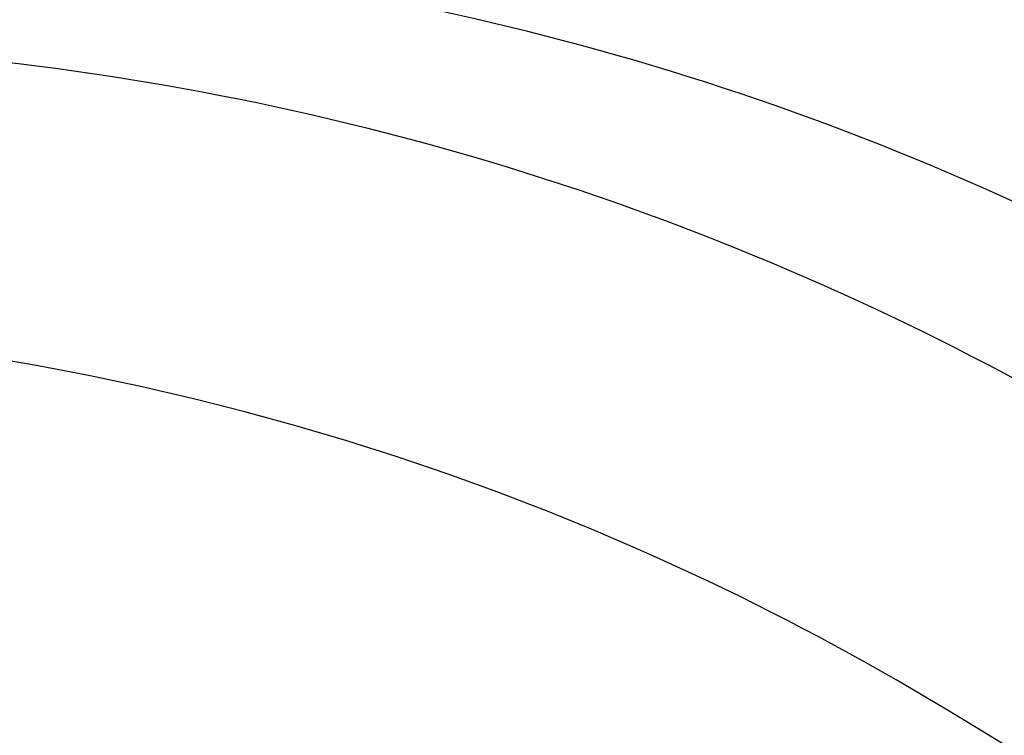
# Model space of a CAD drawing. Extents: x -19547 to -11561, y 2096 to 5601.
# Tile 17 of 168: x -19148 to -19119, y 3349 to 3369. Entities that reach past the tile are written whole.
import ezdxf

# ---------------------------------------------------------------- set-up
doc = ezdxf.new("R2010")
doc.units = 0
doc.header["$MEASUREMENT"] = 0
doc.layers.add('TANK', color=2, linetype='CONTINUOUS')

msp = doc.modelspace()

# ---------------------------------------------------------------- linework, layer by layer
at = {"layer": 'TANK', "elevation": 0}
for points in [[(-19015.234, 3223.545, 0.049983), (-19013.866, 3238.879, 0.071312), (-19019.179, 3273.265, 0.017305), (-19023.376, 3285.507, 0.040291), (-19036.341, 3312.663, 0.057637), (-19062.043, 3347.104, 0.071312), (-19089.269, 3368.769, 0.106395), (-19120.127, 3378.919, 0.159299), (-19141.638, 3374.317), (-19147.064, 3371.184)], [(-19032.942, 3213.325, 0.03226), (-19032.382, 3223.767, 0.071312), (-19037.965, 3259.902, 0.019282), (-19042.935, 3274.215, 0.038312), (-19055.999, 3301.303, 0.044515), (-19076.102, 3329.851, 0.013151), (-19082.995, 3337.554, 0.071312), (-19111.605, 3360.321, 0.106395), (-19144.032, 3370.987, 0.149431), (-19165.394, 3366.859), (-19172.567, 3362.643), (-19174.178, 3355.53)], [(-19172.567, 3362.643, -0.16913), (-19148.732, 3368.206, -0.106395), (-19116.306, 3357.54, -0.071312), (-19087.696, 3334.773, -0.016688), (-19079.057, 3324.908, -0.040957), (-19060.7, 3298.522, -0.038238), (-19047.657, 3271.489, -0.019356), (-19042.665, 3257.121, -0.071312), (-19037.082, 3220.987, -0.032043), (-19037.634, 3210.615, -0.032043)], [(-19047.775, 3204.758, 0.049983), (-19046.407, 3220.092, 0.071312), (-19051.72, 3254.478, 0.017305), (-19055.917, 3266.72, 0.040291), (-19068.882, 3293.876, 0.057637), (-19094.584, 3328.316, 0.071312), (-19121.81, 3349.982, 0.106395), (-19152.668, 3360.132, 0.159299), (-19174.178, 3355.53), (-19179.605, 3352.397)], [(-19065.483, 3194.538, 0.03226), (-19064.923, 3204.98, 0.071312), (-19070.506, 3241.114, 0.019282), (-19075.476, 3255.428, 0.038312), (-19088.54, 3282.515, 0.044515), (-19108.643, 3311.064, 0.013151), (-19115.536, 3318.766, 0.071312), (-19144.146, 3341.533, 0.106395), (-19176.573, 3352.199, 0.149431), (-19197.935, 3348.071), (-19205.108, 3343.856), (-19206.719, 3336.742)], [(-19065.483, 3194.538, 0.03226), (-19064.923, 3204.98, 0.071312), (-19070.506, 3241.114, 0.019282), (-19075.476, 3255.428, 0.038312), (-19088.54, 3282.515, 0.044515), (-19108.643, 3311.064, 0.013151), (-19115.536, 3318.766, 0.071312), (-19144.146, 3341.533, 0.106395), (-19176.573, 3352.199, 0.149431), (-19197.935, 3348.071), (-19205.108, 3343.856), (-19206.719, 3336.742)]]:
    msp.add_lwpolyline(points, format="xyb", dxfattribs=at)

doc.saveas('drawing.dxf')
